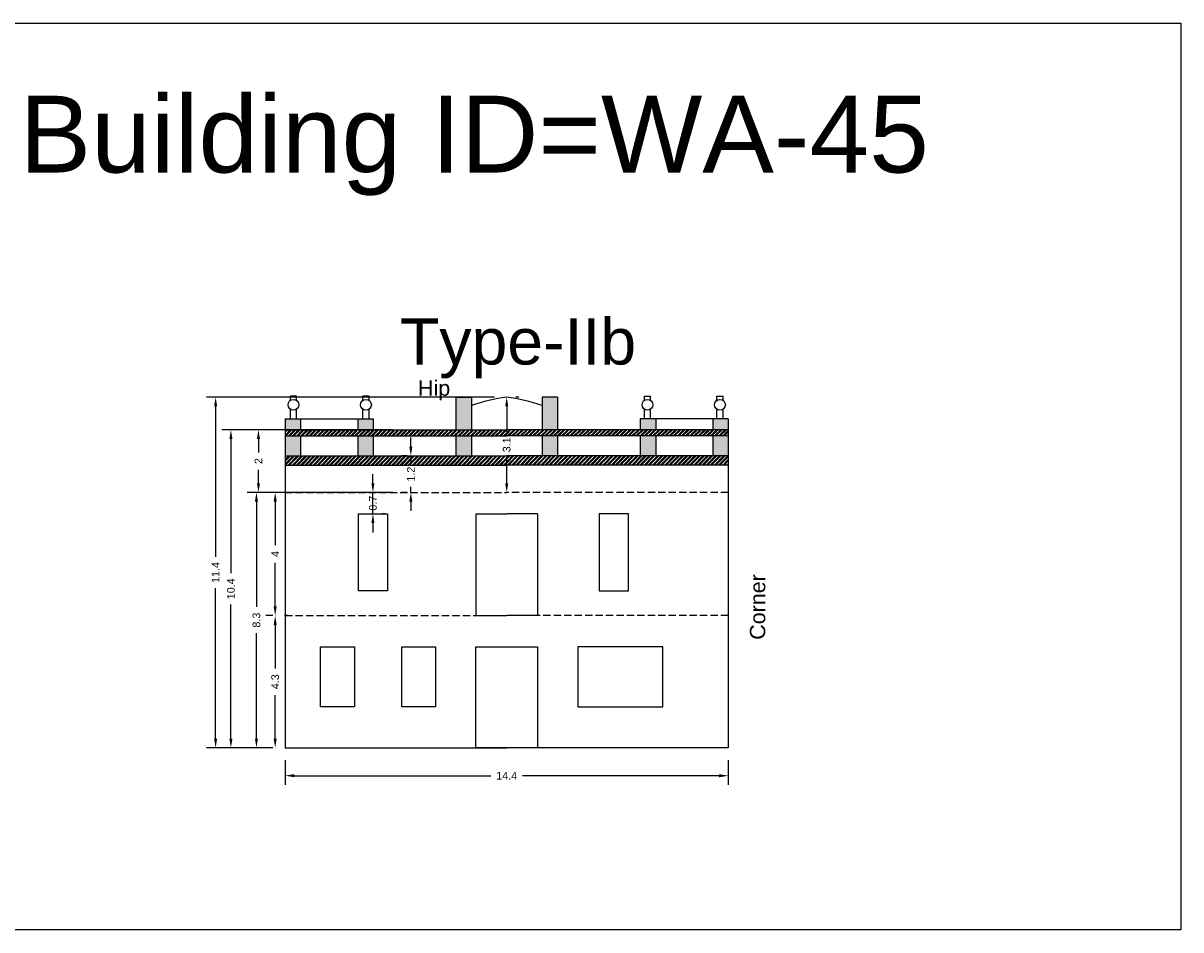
# Model space of a CAD drawing. Header units: metres. Extents: x 3416649 to 3417136, y -6712926 to -6712690.
# Tile 20 of 46: x 3416857 to 3416894, y -6712926 to -6712896. Entities that reach past the tile are written whole.
import ezdxf

# ---------------------------------------------------------------- set-up
doc = ezdxf.new("R2010")
doc.units = ezdxf.units.M
doc.linetypes.add('ACAD_ISO02W100', pattern=[15, 12, -3])
doc.layers.add('Dotted', color=7, linetype='ACAD_ISO02W100', plot=False)
doc.styles.get("Standard").update_dxf_attribs({"font": 'arial.ttf'})
doc.dimstyles.new('ISO-25', dxfattribs={"dimtxt": 0.25, "dimasz": 0.3, "dimexe": 0.3, "dimexo": 0.4, "dimgap": 0.2, "dimtad": 0, "dimdec": 1, "dimdsep": 46, "dimtxsty": 'Standard', "dimcen": 2.5, "dimadec": 0, "dimazin": 0, "dimtfac": 1, "dimtdec": 1, "dimtmove": 0, "dimatfit": 3, "dimfxl": 1, "dimarcsym": 0})
pattern_1 = [(45, (-11.13173, 18.74003), (-0.067351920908, 0.067351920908), []), (45, (-11.08683, 18.74003), (-0.067351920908, 0.067351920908), [])]

# ---------------------------------------------------------------- blocks, each defined once
blk = doc.blocks.new('*D356')
at = {"color": 0, "lineweight": -2, "transparency": 16777216}
for p, q in [((3416864.664, -6712911.273), (3416863.829, -6712911.273)), ((3416864.129, -6712911.573), (3416864.129, -6712915)), ((3416864.129, -6712919.283), (3416864.129, -6712915.856)), ((3416864.664, -6712919.583), (3416863.829, -6712919.583))]:
    blk.add_line(p, q, dxfattribs=at)
at = {"color": 0, "transparency": 16777216}
for points in [[(3416864.079, -6712911.573), (3416864.179, -6712911.573), (3416864.129, -6712911.273)], [(3416864.079, -6712919.283), (3416864.179, -6712919.283), (3416864.129, -6712919.583)]]:
    blk.add_solid(points, dxfattribs=at)
at = {"layer": 'Defpoints', "color": 0, "transparency": 16777216}
for p in [(3416864.129, -6712911.273), (3416865.064, -6712911.273), (3416865.064, -6712919.583)]:
    blk.add_point(p, dxfattribs=at)
at = {"color": 0, "transparency": 16777216, "insert": (3416864.129, -6712915.428), "char_height": 0.25, "attachment_point": 5, "rotation": 90}
blk.add_mtext('8.3', dxfattribs=at)
blk = doc.blocks.new('*D357')
at = {"color": 0, "lineweight": -2, "transparency": 16777216}
for p, q in [((3416864.664, -6712915.283), (3416864.439, -6712915.283)), ((3416864.739, -6712915.583), (3416864.739, -6712917.001)), ((3416864.739, -6712919.283), (3416864.739, -6712917.866)), ((3416864.664, -6712919.583), (3416864.439, -6712919.583))]:
    blk.add_line(p, q, dxfattribs=at)
at = {"color": 0, "transparency": 16777216}
for points in [[(3416864.689, -6712915.583), (3416864.789, -6712915.583), (3416864.739, -6712915.283)], [(3416864.689, -6712919.283), (3416864.789, -6712919.283), (3416864.739, -6712919.583)]]:
    blk.add_solid(points, dxfattribs=at)
at = {"layer": 'Defpoints', "color": 0, "transparency": 16777216}
for p in [(3416864.739, -6712915.283), (3416865.064, -6712915.283), (3416865.064, -6712919.583)]:
    blk.add_point(p, dxfattribs=at)
at = {"color": 0, "transparency": 16777216, "insert": (3416864.739, -6712917.433), "char_height": 0.25, "attachment_point": 5, "rotation": 90}
blk.add_mtext('4.3', dxfattribs=at)
blk = doc.blocks.new('*D358')
at = {"color": 0, "lineweight": -2, "transparency": 16777216}
for p, q in [((3416865.589, -6712911.273), (3416864.439, -6712911.273)), ((3416864.739, -6712911.573), (3416864.739, -6712912.992)), ((3416864.739, -6712914.983), (3416864.739, -6712913.565)), ((3416865.139, -6712915.283), (3416865.039, -6712915.283))]:
    blk.add_line(p, q, dxfattribs=at)
at = {"color": 0, "transparency": 16777216}
for points in [[(3416864.689, -6712911.573), (3416864.789, -6712911.573), (3416864.739, -6712911.273)], [(3416864.689, -6712914.983), (3416864.789, -6712914.983), (3416864.739, -6712915.283)]]:
    blk.add_solid(points, dxfattribs=at)
at = {"layer": 'Defpoints', "color": 0, "transparency": 16777216}
for p in [(3416864.739, -6712911.273), (3416865.989, -6712911.273), (3416864.739, -6712915.283)]:
    blk.add_point(p, dxfattribs=at)
at = {"color": 0, "transparency": 16777216, "insert": (3416864.739, -6712913.278), "char_height": 0.25, "attachment_point": 5, "rotation": 90}
blk.add_mtext('4', dxfattribs=at)
blk = doc.blocks.new('*D359')
at = {"color": 0, "lineweight": -2, "transparency": 16777216}
for p, q in [((3416865.064, -6712919.983), (3416865.064, -6712920.792)), ((3416879.484, -6712919.983), (3416879.484, -6712920.792)), ((3416865.364, -6712920.492), (3416871.762, -6712920.492)), ((3416879.184, -6712920.492), (3416872.787, -6712920.492))]:
    blk.add_line(p, q, dxfattribs=at)
at = {"color": 0, "transparency": 16777216}
for points in [[(3416865.364, -6712920.442), (3416865.364, -6712920.542), (3416865.064, -6712920.492)], [(3416879.184, -6712920.442), (3416879.184, -6712920.542), (3416879.484, -6712920.492)]]:
    blk.add_solid(points, dxfattribs=at)
at = {"layer": 'Defpoints', "color": 0, "transparency": 16777216}
for p in [(3416865.064, -6712919.583), (3416879.484, -6712919.583), (3416879.484, -6712920.492)]:
    blk.add_point(p, dxfattribs=at)
at = {"color": 0, "transparency": 16777216, "insert": (3416872.274, -6712920.492), "char_height": 0.25, "attachment_point": 5}
blk.add_mtext('14.4', dxfattribs=at)
blk = doc.blocks.new('*D360')
at = {"color": 0, "lineweight": -2, "transparency": 16777216}
for p, q in [((3416868.567, -6712909.233), (3416863.894, -6712909.233)), ((3416864.194, -6712909.533), (3416864.194, -6712909.97)), ((3416864.194, -6712910.973), (3416864.194, -6712910.536)), ((3416868.567, -6712911.273), (3416863.894, -6712911.273))]:
    blk.add_line(p, q, dxfattribs=at)
at = {"color": 0, "transparency": 16777216}
for points in [[(3416864.144, -6712909.533), (3416864.244, -6712909.533), (3416864.194, -6712909.233)], [(3416864.144, -6712910.973), (3416864.244, -6712910.973), (3416864.194, -6712911.273)]]:
    blk.add_solid(points, dxfattribs=at)
at = {"layer": 'Defpoints', "color": 0, "transparency": 16777216}
for p in [(3416864.194, -6712909.233), (3416868.967, -6712909.233), (3416868.967, -6712911.273)]:
    blk.add_point(p, dxfattribs=at)
at = {"color": 0, "transparency": 16777216, "insert": (3416864.194, -6712910.253), "char_height": 0.25, "attachment_point": 5, "rotation": 90}
blk.add_mtext('2', dxfattribs=at)
blk = doc.blocks.new('*D361')
at = {"color": 0, "lineweight": -2, "transparency": 16777216}
for p, q in [((3416872.274, -6712908.473), (3416872.274, -6712909.32)), ((3416872.674, -6712908.173), (3416872.574, -6712908.173)), ((3416872.274, -6712910.973), (3416872.274, -6712910.127)), ((3416872.674, -6712911.273), (3416872.574, -6712911.273))]:
    blk.add_line(p, q, dxfattribs=at)
at = {"color": 0, "transparency": 16777216}
for points in [[(3416872.224, -6712908.473), (3416872.324, -6712908.473), (3416872.274, -6712908.173)], [(3416872.224, -6712910.973), (3416872.324, -6712910.973), (3416872.274, -6712911.273)]]:
    blk.add_solid(points, dxfattribs=at)
at = {"layer": 'Defpoints', "color": 0, "transparency": 16777216}
for p in [(3416872.274, -6712908.173), (3416872.274, -6712911.273), (3416872.274, -6712911.273)]:
    blk.add_point(p, dxfattribs=at)
at = {"color": 0, "transparency": 16777216, "insert": (3416872.274, -6712909.723), "char_height": 0.25, "attachment_point": 5, "rotation": 90}
blk.add_mtext('3.1', dxfattribs=at)
blk = doc.blocks.new('*D362')
at = {"color": 0, "lineweight": -2, "transparency": 16777216}
for p, q in [((3416868.567, -6712909.233), (3416862.998, -6712909.233)), ((3416863.298, -6712909.533), (3416863.298, -6712913.896)), ((3416863.298, -6712919.283), (3416863.298, -6712914.921)), ((3416864.664, -6712919.583), (3416862.998, -6712919.583))]:
    blk.add_line(p, q, dxfattribs=at)
at = {"color": 0, "transparency": 16777216}
for points in [[(3416863.248, -6712909.533), (3416863.348, -6712909.533), (3416863.298, -6712909.233)], [(3416863.248, -6712919.283), (3416863.348, -6712919.283), (3416863.298, -6712919.583)]]:
    blk.add_solid(points, dxfattribs=at)
at = {"layer": 'Defpoints', "color": 0, "transparency": 16777216}
for p in [(3416863.298, -6712909.233), (3416868.967, -6712909.233), (3416865.064, -6712919.583)]:
    blk.add_point(p, dxfattribs=at)
at = {"color": 0, "transparency": 16777216, "insert": (3416863.298, -6712914.408), "char_height": 0.25, "attachment_point": 5, "rotation": 90}
blk.add_mtext('10.4', dxfattribs=at)
blk = doc.blocks.new('*D363')
at = {"color": 0, "lineweight": -2, "transparency": 16777216}
for p, q in [((3416871.874, -6712908.173), (3416862.5, -6712908.173)), ((3416862.8, -6712908.473), (3416862.8, -6712913.366)), ((3416862.8, -6712919.283), (3416862.8, -6712914.391)), ((3416864.664, -6712919.583), (3416862.5, -6712919.583))]:
    blk.add_line(p, q, dxfattribs=at)
at = {"color": 0, "transparency": 16777216}
for points in [[(3416862.75, -6712908.473), (3416862.85, -6712908.473), (3416862.8, -6712908.173)], [(3416862.75, -6712919.283), (3416862.85, -6712919.283), (3416862.8, -6712919.583)]]:
    blk.add_solid(points, dxfattribs=at)
at = {"layer": 'Defpoints', "color": 0, "transparency": 16777216}
for p in [(3416862.8, -6712908.173), (3416872.274, -6712908.173), (3416865.064, -6712919.583)]:
    blk.add_point(p, dxfattribs=at)
at = {"color": 0, "transparency": 16777216, "insert": (3416862.8, -6712913.878), "char_height": 0.25, "attachment_point": 5, "rotation": 90}
blk.add_mtext('11.4', dxfattribs=at)
blk = doc.blocks.new('*D364')
at = {"color": 0, "lineweight": -2, "transparency": 16777216}
for p, q in [((3416867.92, -6712910.973), (3416867.92, -6712910.673)), ((3416867.92, -6712911.973), (3416867.92, -6712911.273)), ((3416868.32, -6712911.273), (3416868.22, -6712911.273)), ((3416867.92, -6712912.273), (3416867.92, -6712912.573)), ((3416868.32, -6712911.973), (3416868.22, -6712911.973))]:
    blk.add_line(p, q, dxfattribs=at)
at = {"color": 0, "transparency": 16777216}
for points in [[(3416867.87, -6712910.973), (3416867.97, -6712910.973), (3416867.92, -6712911.273)], [(3416867.87, -6712912.273), (3416867.97, -6712912.273), (3416867.92, -6712911.973)]]:
    blk.add_solid(points, dxfattribs=at)
at = {"layer": 'Defpoints', "color": 0, "transparency": 16777216}
for p in [(3416867.92, -6712911.273), (3416867.92, -6712911.273), (3416867.92, -6712911.973)]:
    blk.add_point(p, dxfattribs=at)
at = {"color": 0, "transparency": 16777216, "insert": (3416867.92, -6712911.623), "char_height": 0.25, "attachment_point": 5, "rotation": 90}
blk.add_mtext('0.7', dxfattribs=at)
blk = doc.blocks.new('*D365')
at = {"color": 0, "lineweight": -2, "transparency": 16777216}
for p, q in [((3416869.155, -6712909.783), (3416869.155, -6712909.483)), ((3416869.039, -6712910.083), (3416868.855, -6712910.083)), ((3416869.155, -6712910.083), (3416869.155, -6712910.264)), ((3416869.155, -6712911.273), (3416869.155, -6712911.093)), ((3416869.039, -6712911.273), (3416868.855, -6712911.273)), ((3416869.155, -6712911.573), (3416869.155, -6712911.873))]:
    blk.add_line(p, q, dxfattribs=at)
at = {"color": 0, "transparency": 16777216}
for points in [[(3416869.105, -6712909.783), (3416869.205, -6712909.783), (3416869.155, -6712910.083)], [(3416869.105, -6712911.573), (3416869.205, -6712911.573), (3416869.155, -6712911.273)]]:
    blk.add_solid(points, dxfattribs=at)
at = {"layer": 'Defpoints', "color": 0, "transparency": 16777216}
for p in [(3416869.155, -6712910.083), (3416869.439, -6712910.083), (3416869.439, -6712911.273)]:
    blk.add_point(p, dxfattribs=at)
at = {"color": 0, "transparency": 16777216, "insert": (3416869.155, -6712910.678), "char_height": 0.25, "attachment_point": 5, "rotation": 90}
blk.add_mtext('1.2', dxfattribs=at)

msp = doc.modelspace()

# ---------------------------------------------------------------- hatches: boundary and pattern name
h = msp.add_hatch(color=256)
h.dxf.hatch_style = 1
h.paths.add_polyline_path([(3416871.124, -6712909.433), (3416870.624, -6712909.433), (3416870.624, -6712910.083), (3416871.124, -6712910.083)])
h.paths.add_polyline_path([(3416871.124, -6712908.173), (3416870.624, -6712908.173), (3416870.624, -6712909.233), (3416871.124, -6712909.233)])
h.paths.add_polyline_path([(3416867.924, -6712908.883), (3416867.424, -6712908.883), (3416867.424, -6712909.233), (3416867.924, -6712909.233)])
h.paths.add_polyline_path([(3416867.924, -6712909.433), (3416867.424, -6712909.433), (3416867.424, -6712910.083), (3416867.924, -6712910.083)])
h.paths.add_polyline_path([(3416865.564, -6712909.433), (3416865.064, -6712909.433), (3416865.064, -6712910.083), (3416865.564, -6712910.083)])
h.paths.add_polyline_path([(3416865.564, -6712908.883), (3416865.064, -6712908.883), (3416865.064, -6712909.233), (3416865.564, -6712909.233)])
h = msp.add_hatch(color=256)
h.dxf.hatch_style = 1
h.paths.add_polyline_path([(3416873.924, -6712909.433), (3416873.424, -6712909.433), (3416873.424, -6712910.083), (3416873.924, -6712910.083)])
h.paths.add_polyline_path([(3416873.924, -6712908.173), (3416873.424, -6712908.173), (3416873.424, -6712909.233), (3416873.924, -6712909.233)])
h.paths.add_polyline_path([(3416877.124, -6712909.233), (3416877.124, -6712908.883), (3416876.624, -6712908.883), (3416876.624, -6712909.233)])
h.paths.add_polyline_path([(3416877.124, -6712909.433), (3416876.624, -6712909.433), (3416876.624, -6712910.083), (3416877.124, -6712910.083)])
h.paths.add_polyline_path([(3416878.984, -6712910.083), (3416879.484, -6712910.083), (3416879.484, -6712909.433), (3416878.984, -6712909.433)])
h.paths.add_polyline_path([(3416878.984, -6712908.883), (3416878.984, -6712909.233), (3416879.484, -6712909.233), (3416879.484, -6712908.883)])
h = msp.add_hatch()
h.set_pattern_fill('ANSI32', color=256, scale=0.01)
h.set_pattern_definition(pattern_1)
h.paths.add_polyline_path([(3416872.274, -6712909.233), (3416865.064, -6712909.233), (3416865.064, -6712909.433), (3416872.274, -6712909.433)])
h = msp.add_hatch()
h.set_pattern_fill('ANSI32', color=256, scale=0.01)
h.set_pattern_definition(pattern_1)
h.paths.add_polyline_path([(3416872.274, -6712909.233), (3416872.274, -6712909.433), (3416879.484, -6712909.433), (3416879.484, -6712909.233)])
h = msp.add_hatch()
h.set_pattern_fill('ANSI32', color=256, scale=0.01)
h.set_pattern_definition(pattern_1)
h.paths.add_polyline_path([(3416872.274, -6712910.083), (3416865.064, -6712910.083), (3416865.064, -6712910.383), (3416872.274, -6712910.383)])
h = msp.add_hatch()
h.set_pattern_fill('ANSI32', color=256, scale=0.01)
h.set_pattern_definition(pattern_1)
h.paths.add_polyline_path([(3416879.484, -6712910.383), (3416879.484, -6712910.083), (3416872.274, -6712910.083), (3416872.274, -6712910.383)])

# ---------------------------------------------------------------- linework, layer by layer
for points in [[(3416852.908, -6712896.001), (3416894.218, -6712896.001), (3416894.218, -6712925.508), (3416852.908, -6712925.508)], [(3416867.446, -6712911.973), (3416868.394, -6712911.973), (3416868.394, -6712914.473), (3416867.446, -6712914.473)], [(3416876.235, -6712911.973), (3416875.287, -6712911.973), (3416875.287, -6712914.473), (3416876.235, -6712914.473)], [(3416866.217, -6712916.298), (3416867.316, -6712916.298), (3416867.316, -6712918.248), (3416866.217, -6712918.248)], [(3416868.864, -6712916.298), (3416869.962, -6712916.298), (3416869.962, -6712918.248), (3416868.864, -6712918.248)], [(3416871.274, -6712919.583), (3416871.274, -6712916.298), (3416872.274, -6712916.298), (3416873.274, -6712916.298), (3416873.274, -6712919.583)], [(3416877.352, -6712916.298), (3416874.587, -6712916.298), (3416874.587, -6712918.248), (3416877.352, -6712918.248)]]:
    msp.add_lwpolyline(points, close=True)
for points in [[(3416865.233, -6712908.277), (3416865.233, -6712908.143)], [(3416865.433, -6712908.143), (3416865.233, -6712908.143)], [(3416865.433, -6712908.277), (3416865.433, -6712908.143)], [(3416867.593, -6712908.277), (3416867.593, -6712908.143)], [(3416867.793, -6712908.143), (3416867.593, -6712908.143)], [(3416867.793, -6712908.277), (3416867.793, -6712908.143)], [(3416876.756, -6712908.277), (3416876.756, -6712908.143)], [(3416876.756, -6712908.143), (3416876.956, -6712908.143)], [(3416876.956, -6712908.277), (3416876.956, -6712908.143)], [(3416879.116, -6712908.277), (3416879.116, -6712908.143)], [(3416879.116, -6712908.143), (3416879.316, -6712908.143)], [(3416879.316, -6712908.277), (3416879.316, -6712908.143)], [(3416870.624, -6712908.173), (3416870.624, -6712909.233)], [(3416870.624, -6712908.173), (3416871.124, -6712908.173)], [(3416871.124, -6712908.173), (3416871.124, -6712909.233)], [(3416872.274, -6712908.173), (3416872.274, -6712908.173)], [(3416872.274, -6712908.173), (3416872.274, -6712908.173)], [(3416873.424, -6712908.173), (3416873.424, -6712909.233)], [(3416873.924, -6712908.173), (3416873.424, -6712908.173)], [(3416873.924, -6712908.173), (3416873.924, -6712909.233)], [(3416865.064, -6712908.883), (3416865.064, -6712919.583)], [(3416865.064, -6712908.883), (3416867.924, -6712908.883)], [(3416865.233, -6712908.883), (3416865.233, -6712908.566)], [(3416865.433, -6712908.883), (3416865.433, -6712908.566)], [(3416865.564, -6712908.883), (3416865.564, -6712909.233)], [(3416867.424, -6712908.883), (3416867.424, -6712909.233)], [(3416867.593, -6712908.883), (3416867.593, -6712908.566)], [(3416867.793, -6712908.883), (3416867.793, -6712908.566)], [(3416867.924, -6712908.883), (3416867.924, -6712909.233)], [(3416876.624, -6712908.883), (3416876.624, -6712909.233)], [(3416879.484, -6712908.883), (3416876.624, -6712908.883)], [(3416876.756, -6712908.883), (3416876.756, -6712908.566)], [(3416876.956, -6712908.883), (3416876.956, -6712908.566)], [(3416877.124, -6712908.883), (3416877.124, -6712909.233)], [(3416878.984, -6712908.883), (3416878.984, -6712909.233)], [(3416879.116, -6712908.883), (3416879.116, -6712908.566)], [(3416879.316, -6712908.883), (3416879.316, -6712908.566)], [(3416879.484, -6712908.883), (3416879.484, -6712919.583)], [(3416865.064, -6712909.233), (3416872.274, -6712909.233)], [(3416879.484, -6712909.233), (3416872.274, -6712909.233)], [(3416865.064, -6712909.433), (3416872.274, -6712909.433)], [(3416865.564, -6712909.433), (3416865.564, -6712910.083)], [(3416867.424, -6712909.433), (3416867.424, -6712910.083)], [(3416867.924, -6712909.433), (3416867.924, -6712910.083)], [(3416870.624, -6712909.433), (3416870.624, -6712910.083)], [(3416871.124, -6712909.433), (3416871.124, -6712910.083)], [(3416879.484, -6712909.433), (3416872.274, -6712909.433)], [(3416873.424, -6712909.433), (3416873.424, -6712910.083)], [(3416873.924, -6712909.433), (3416873.924, -6712910.083)], [(3416876.624, -6712909.433), (3416876.624, -6712910.083)], [(3416877.124, -6712909.433), (3416877.124, -6712910.083)], [(3416878.984, -6712909.433), (3416878.984, -6712910.083)], [(3416865.064, -6712910.083), (3416872.274, -6712910.083)], [(3416865.064, -6712910.383), (3416872.274, -6712910.383)], [(3416879.484, -6712910.083), (3416872.274, -6712910.083)], [(3416879.484, -6712910.383), (3416872.274, -6712910.383)], [(3416871.274, -6712911.973), (3416871.274, -6712915.283)], [(3416871.274, -6712911.973), (3416872.274, -6712911.973)], [(3416873.274, -6712911.973), (3416872.274, -6712911.973)], [(3416873.274, -6712911.973), (3416873.274, -6712915.283)], [(3416871.274, -6712915.283), (3416872.274, -6712915.283)], [(3416873.274, -6712915.283), (3416872.274, -6712915.283)], [(3416865.064, -6712919.583), (3416872.274, -6712919.583)], [(3416879.484, -6712919.583), (3416872.274, -6712919.583)]]:
    msp.add_lwpolyline(points)
for centre in [(3416865.333, -6712908.421), (3416867.693, -6712908.421), (3416876.856, -6712908.421), (3416879.216, -6712908.421)]:
    msp.add_circle(centre, 0.176)
for centre, start, end in [((3416873.027, -6712913.914), 97.4735, 109.1891), ((3416871.521, -6712913.914), 70.8109, 82.5265)]:
    msp.add_arc(centre, 5.79, start, end)
at = {"layer": 'Dotted', "ltscale": 0.02}
for points in [[(3416865.064, -6712911.273), (3416872.274, -6712911.273)], [(3416879.484, -6712911.273), (3416872.274, -6712911.273)], [(3416865.064, -6712915.283), (3416872.274, -6712915.283)], [(3416879.484, -6712915.283), (3416872.274, -6712915.283)]]:
    msp.add_lwpolyline(points, dxfattribs=at)

# ---------------------------------------------------------------- texts
at = {"attachment_point": 1}
for s, heights, insert, char_height in [('Building ID=WA-45', [0.517], (3416856.418, -6712898.362), 2.5), ('Type-IIb', [0.517], (3416868.802, -6712905.61), 1.5), ('Hip', [0], (3416869.388, -6712907.628), 0.5)]:
    msp.add_mtext_dynamic_manual_height_columns(s, width=67.86454, gutter_width=12.5, heights=heights, dxfattribs=dict(at, insert=insert, char_height=char_height))
at = {"insert": (3416880.19, -6712916.068), "char_height": 0.5, "attachment_point": 1, "rotation": 90}
msp.add_mtext_dynamic_manual_height_columns('Corner', width=5.56065, gutter_width=12.5, heights=[0], dxfattribs=at)

# ---------------------------------------------------------------- dimensions: what is measured, and where the dimension line sits
for base, p1, p2, picture, middle in [((3416862.8, -6712908.173), (3416865.064, -6712919.583), (3416872.274, -6712908.173), '*D363', (3416862.8, -6712913.878)), ((3416872.274, -6712911.273), (3416872.274, -6712908.173), (3416872.274, -6712911.273), '*D361', (3416872.274, -6712909.723)), ((3416863.297739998, -6712909.23323457), (3416865.064376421, -6712919.583234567), (3416868.967146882, -6712909.233234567), '*D362', (3416863.297739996, -6712914.40823457)), ((3416864.194, -6712909.233), (3416868.967, -6712911.273), (3416868.967, -6712909.233), '*D360', (3416864.194, -6712910.253)), ((3416864.129, -6712911.273), (3416865.064, -6712919.583), (3416865.064, -6712911.273), '*D356', (3416864.129, -6712915.428)), ((3416864.739, -6712911.273), (3416864.739, -6712915.283), (3416865.989, -6712911.273), '*D358', (3416864.739, -6712913.278)), ((3416864.739, -6712915.283), (3416865.064, -6712919.583), (3416865.064, -6712915.283), '*D357', (3416864.739, -6712917.433))]:
    dim = msp.add_linear_dim(base=base, p1=p1, p2=p2, angle=90, dimstyle='ISO-25')
    dim.commit()
    dim.dimension.update_dxf_attribs({"geometry": picture, "text_midpoint": middle})
for base, p1, p2, picture, middle in [((3416869.155, -6712910.083), (3416869.439, -6712911.273), (3416869.439, -6712910.083), '*D365', (3416869.155, -6712910.678)), ((3416867.92, -6712911.273), (3416867.92, -6712911.973), (3416867.92, -6712911.273), '*D364', (3416867.92, -6712911.623))]:
    dim = msp.add_linear_dim(base=base, p1=p1, p2=p2, angle=90, dimstyle='ISO-25')
    dim.commit()
    dim.dimension.update_dxf_attribs({"geometry": picture, "text_midpoint": middle, "dimtype": 160})
dim = msp.add_linear_dim(base=(3416879.484, -6712920.492), p1=(3416865.064, -6712919.583), p2=(3416879.484, -6712919.583), dimstyle='ISO-25')
dim.commit()
dim.dimension.update_dxf_attribs({"geometry": '*D359', "text_midpoint": (3416872.274, -6712920.492)})

doc.saveas('drawing.dxf')
